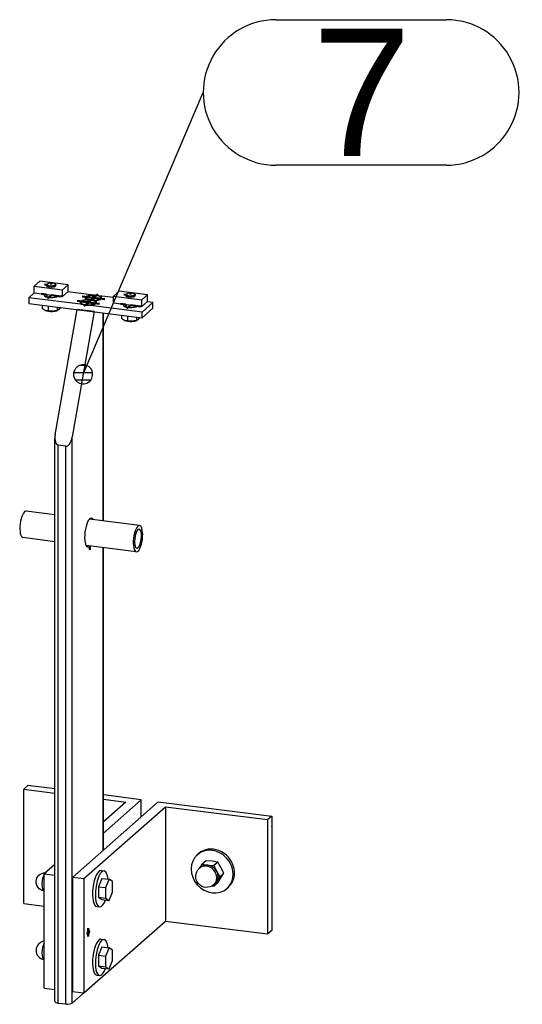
# Model space of a CAD drawing. Header units: millimetres. Extents: x 4464 to 5058, y 2900 to 3320.
# Tile 43 of 110: x 4743 to 4757, y 2981 to 3008. Entities that reach past the tile are written whole.
import ezdxf
from ezdxf.enums import TextEntityAlignment as Align

# ---------------------------------------------------------------- set-up
doc = ezdxf.new("R2010")
doc.units = ezdxf.units.MM
doc.linetypes.add('STRICHPUNKT2', pattern=[18.5, 10, -4, 0.5, -4])
doc.layers.get('0').update_dxf_attribs({"linetype": 'CONTINUOUS'})
for name, color, linetype in [('DIM49', 4, 'CONTINUOUS'), ('LE_GREEN', 3, 'CONTINUOUS'), ('LE_RED', 1, 'CONTINUOUS'), ('TXT_ALL', 7, 'CONTINUOUS')]:
    doc.layers.add(name, color=color, linetype=linetype)
doc.layers.add('LE_ALL', color=7, linetype='CONTINUOUS', lineweight=50)
doc.styles.add('ARIAL', font='arial.ttf')

# ---------------------------------------------------------------- blocks, each defined once
blk = doc.blocks.new('BALUSTER PROFIEL 80X15 R4_03333', base_point=(4745.053, 2994.597))
for p, q in [((4744.053, 2996.89), (4744.654, 3000.334)), ((4745.121, 3000.275), (4744.654, 3000.334)), ((4745.121, 3000.275), (4744.52, 2996.831)), ((4745.369, 2994.523), (4745.369, 3000.244)), ((4745.377, 2994.522), (4745.377, 3000.243)), ((4744.044, 2981.309), (4744.044, 2996.793)), ((4744.52, 2981.266), (4744.52, 2996.831)), ((4744.348, 2996.576), (4744.13, 2996.604)), ((4744.13, 2981.267), (4744.13, 2996.604)), ((4744.348, 2981.24), (4744.348, 2996.576)), ((4745.369, 2985.455), (4745.369, 2993.784)), ((4745.377, 2985.463), (4745.377, 2993.783)), ((4744.52, 2981.266), (4744.828, 2981.537)), ((4744.13, 2981.267), (4744.348, 2981.24))]:
    blk.add_line(p, q)
for centre, major_axis, ratio, start_param, end_param in [((4744.177, 2996.874), (-0.051, -0.27), 0.457637, 4.739885, 5.101252), ((4744.177, 2996.874), (-0.051, -0.27), 0.457637, 5.101252, 6.310682), ((4744.396, 2996.846), (-0.051, -0.27), 0.457637, 0.027496, 1.598293), ((4745.003, 2994.2), (-0.05, -0.397), 0.333333, 3.141593, 6.283185), ((4745.003, 2994.2), (-0.05, -0.397), 0.333333, 2.730455, 3.141593), ((4745.003, 2994.2), (-0.05, -0.397), 0.333333, 0, 0.411138), ((4744.177, 2981.309), (0.133, 0), 0.333333, 3.141593, 4.351022), ((4744.396, 2981.281), (0.133, 0), 0.333333, 4.351022, 5.921818)]:
    blk.add_ellipse(centre, major_axis=major_axis, ratio=ratio, start_param=start_param, end_param=end_param)
blk = doc.blocks.new('_03335', base_point=(4745.003, 2993.83))
at = {"layer": 'LE_ALL', "color": 1, "linetype": 'STRICHPUNKT2'}
blk.add_line((4745.003, 2993.83), (4745.003, 2993.728), dxfattribs=at)
blk = doc.blocks.new('_03334')
blk.add_blockref('_03335', (4745.003, 2993.83))
blk = doc.blocks.new('BALUSTER PROFIEL 80X15 R4_03332')
for name, p in [('BALUSTER PROFIEL 80X15 R4_03333', (4745.053, 2994.597)), ('_03334', (0, 0))]:
    blk.add_blockref(name, p)
blk = doc.blocks.new('Hoeklijn 200x100x10_03338', base_point=(4745.377, 2985.934))
for p, q in [((4743.303, 2987.248), (4743.185, 2987.144)), ((4743.185, 2987.144), (4744.044, 2987.036)), ((4743.185, 2984.001), (4743.185, 2987.144)), ((4744.044, 2987.154), (4743.303, 2987.248)), ((4746.421, 2986.855), (4745.377, 2986.986)), ((4745.377, 2986.868), (4745.992, 2986.79)), ((4745.377, 2985.934), (4746.421, 2986.855)), ((4745.992, 2986.79), (4745.377, 2986.249)), ((4746.421, 2986.384), (4746.421, 2986.855)), ((4744.044, 2985.073), (4743.753, 2984.816)), ((4743.753, 2984.816), (4744.044, 2984.779)), ((4743.753, 2981.673), (4743.753, 2984.816)), ((4743.185, 2984.001), (4743.753, 2983.93)), ((4743.753, 2981.673), (4744.044, 2981.636))]:
    blk.add_line(p, q)
blk = doc.blocks.new('Hoeklijn 200x100x10_03337')
blk.add_blockref('Hoeklijn 200x100x10_03338', (4745.377, 2985.934))
blk = doc.blocks.new('Hoeklijn 200x100x10_03340', base_point=(4744.951, 2983.128))
for p, q in [((4744.532, 2984.717), (4746.889, 2986.796)), ((4746.889, 2986.796), (4750.007, 2986.403)), ((4747.083, 2986.653), (4744.844, 2984.678)), ((4747.083, 2986.653), (4747.083, 2983.51)), ((4749.889, 2986.299), (4747.083, 2986.653)), ((4750.007, 2986.403), (4749.889, 2986.299)), ((4749.889, 2986.299), (4749.889, 2983.157)), ((4744.844, 2984.678), (4744.844, 2981.535)), ((4747.083, 2983.51), (4744.844, 2981.535)), ((4749.889, 2983.157), (4747.083, 2983.51)), ((4744.844, 2981.535), (4744.532, 2981.575))]:
    blk.add_line(p, q)
for points in [[(4750.007, 2986.403), (4750.007, 2983.26), (4749.889, 2983.157)], [(4744.844, 2984.678), (4744.532, 2984.717), (4744.532, 2981.575)]]:
    blk.add_lwpolyline(points)
for start_param, end_param in [(3.141593, 6.283185), (0, 3.141593)]:
    blk.add_ellipse((4744.962, 2983.211), major_axis=(-0.0104, -0.0827), ratio=0.333333, start_param=start_param, end_param=end_param)
blk = doc.blocks.new('_03342', base_point=(4744.934, 2983.214))
at = {"layer": 'LE_ALL', "color": 1, "linetype": 'STRICHPUNKT2'}
for p, q in [((4744.962, 2983.211), (4744.962, 2983.328)), ((4744.962, 2983.211), (4745.006, 2983.25)), ((4744.962, 2983.211), (4744.918, 2983.172)), ((4744.934, 2983.214), (4745.001, 2983.206)), ((4744.962, 2983.211), (4744.962, 2983.093))]:
    blk.add_line(p, q, dxfattribs=at)
blk = doc.blocks.new('_03341')
blk.add_blockref('_03342', (4744.934, 2983.214))
blk = doc.blocks.new('Hoeklijn 200x100x10_03339')
for name, p in [('Hoeklijn 200x100x10_03340', (4744.951, 2983.128)), ('_03341', (0, 0))]:
    blk.add_blockref(name, p)
blk = doc.blocks.new('Precisie buis 22x3_03344', base_point=(4746.295, 2993.768))
for p, q in [((4744.044, 2994.69), (4743.256, 2994.789)), ((4746.374, 2994.397), (4744.996, 2994.57)), ((4744.044, 2993.951), (4743.165, 2994.062)), ((4746.283, 2993.669), (4744.905, 2993.843))]:
    blk.add_line(p, q)
for centre, major_axis, start_param, end_param in [((4743.211, 2994.426), (-0.046, -0.364), 3.141593, 6.283185), ((4746.329, 2994.033), (-0.046, -0.364), 3.141593, 6.283185), ((4746.329, 2994.033), (-0.046, -0.364), 0, 3.141593), ((4746.329, 2994.033), (-0.033, -0.265), 3.141593, 6.283185), ((4746.329, 2994.033), (-0.033, -0.265), 0, 3.141593)]:
    blk.add_ellipse(centre, major_axis=major_axis, ratio=0.333333, start_param=start_param, end_param=end_param)
blk = doc.blocks.new('Precisie buis 22x3_03343')
blk.add_blockref('Precisie buis 22x3_03344', (4746.295, 2993.768))
blk = doc.blocks.new('153.1.100 100 x 5 50 x 47 PM6_03346', base_point=(4743.743, 3000.729))
for p, q in [((4743.477, 3000.789), (4743.328, 3000.658)), ((4745.115, 3000.73), (4744.403, 3000.819)), ((4744.932, 3000.604), (4744.947, 3000.595)), ((4745.142, 3000.719), (4745.115, 3000.73)), ((4745.117, 3000.572), (4745.138, 3000.578)), ((4745.249, 3000.713), (4745.218, 3000.709)), ((4745.66, 3000.661), (4745.249, 3000.713)), ((4746.446, 3000.265), (4744.955, 3000.453)), ((4746.741, 3000.525), (4746.446, 3000.265)), ((4746.741, 3000.368), (4746.446, 3000.108)), ((4746.741, 3000.525), (4746.585, 3000.544)), ((4746.741, 3000.368), (4746.741, 3000.525)), ((4746.446, 3000.108), (4746.446, 3000.265))]:
    blk.add_line(p, q)
for points in [[(4744.82, 3000.47), (4743.328, 3000.658), (4743.328, 3000.501), (4746.446, 3000.108)], [(4744.82, 3000.47), (4744.887, 3000.45), (4744.955, 3000.453)]]:
    blk.add_lwpolyline(points)
for centre, major_axis, start_param, end_param in [((4743.943, 3000.729), (0.2, 0), 2.761161, 3.141593), ((4743.943, 3000.729), (0.2, 0), 3.141593, 5.940882), ((4744.964, 3000.529), (0.228, 0), 1.712902, 3.50296), ((4745.105, 3000.654), (0.228, 0), 1.530478, 3.50296), ((4745.105, 3000.654), (0.228, 0), 3.50296, 3.847549), ((4745.105, 3000.654), (0.228, 0), 4.854494, 5.921818), ((4744.964, 3000.529), (0.228, 0), 5.921818, 6.989142), ((4745.105, 3000.654), (0.228, 0), 5.921818, 7.171566), ((4744.964, 3000.529), (0.228, 0), 3.50296, 4.029973), ((4744.964, 3000.529), (0.228, 0), 4.67207, 5.921818), ((4746.126, 3000.454), (0.2, 0), 2.761161, 3.141593), ((4746.126, 3000.454), (0.2, 0), 3.141593, 5.940882)]:
    blk.add_ellipse(centre, major_axis=major_axis, ratio=0.333333, start_param=start_param, end_param=end_param)
blk = doc.blocks.new('_03348', base_point=(4745.993, 3000.471))
at = {"layer": 'LE_ALL', "color": 1, "linetype": 'STRICHPUNKT2'}
for p, q in [((4743.81, 3000.746), (4743.663, 3000.764)), ((4743.943, 3000.729), (4743.837, 3000.635)), ((4743.943, 3000.729), (4744.224, 3000.693)), ((4744.964, 3000.529), (4744.657, 3000.568)), ((4745.105, 3000.654), (4744.798, 3000.692)), ((4744.964, 3000.529), (4745.08, 3000.631)), ((4744.964, 3000.623), (4744.964, 3000.505)), ((4745.105, 3000.654), (4744.989, 3000.551)), ((4745.105, 3000.654), (4745.222, 3000.756)), ((4745.105, 3000.748), (4745.105, 3000.63)), ((4745.105, 3000.654), (4745.413, 3000.615)), ((4744.964, 3000.529), (4744.848, 3000.427)), ((4744.964, 3000.529), (4745.271, 3000.49)), ((4745.993, 3000.471), (4745.845, 3000.489)), ((4746.126, 3000.454), (4746.02, 3000.36)), ((4746.126, 3000.454), (4746.407, 3000.418))]:
    blk.add_line(p, q, dxfattribs=at)
blk = doc.blocks.new('_03347')
blk.add_blockref('_03348', (4745.993, 3000.471))
blk = doc.blocks.new('153.1.100 100 x 5 50 x 47 PM6_03345')
for name, p in [('153.1.100 100 x 5 50 x 47 PM6_03346', (4743.743, 3000.729)), ('_03347', (0, 0))]:
    blk.add_blockref(name, p)
blk = doc.blocks.new('Carrosseriering (ISO 7093)-M10_03353', base_point=(4745.397, 2984.9))
for p, q in [((4745.319, 2984.909), (4745.397, 2984.9)), ((4745.194, 2983.917), (4745.272, 2983.907))]:
    blk.add_line(p, q)
at = {"layer": 'LE_GREEN'}
for centre, start_param, end_param in [((4745.256, 2984.413), 3.141593, 6.283185), ((4745.334, 2984.403), 3.141593, 6.283185), ((4745.334, 2984.403), 2.184704, 3.141593), ((4745.334, 2984.403), 0, 0.956889)]:
    blk.add_ellipse(centre, major_axis=(-0.062, -0.496), ratio=0.333333, start_param=start_param, end_param=end_param, dxfattribs=at)
blk = doc.blocks.new('Carrosseriering (ISO 7093)-M10_03352')
blk.add_blockref('Carrosseriering (ISO 7093)-M10_03353', (4745.397, 2984.9))
blk = doc.blocks.new('Hoge dopmoer (DIN 1587)-M10_03355', base_point=(4743.744, 2984.352))
blk.add_lwpolyline([(4743.744, 2984.352, -0.939221), (4743.775, 2984.85, -0.015668), (4743.791, 2984.849)], format="xyb")
blk.add_ellipse((4743.775, 2984.6), major_axis=(-0.031, -0.248), ratio=0.333333, start_param=3.762957, end_param=6.283185)
blk = doc.blocks.new('Hoge dopmoer (DIN 1587)-M10_03354')
blk.add_blockref('Hoge dopmoer (DIN 1587)-M10_03355', (4743.744, 2984.352))
blk = doc.blocks.new('Zeskant tapbout-M10x50 (DIN 933)_03357', base_point=(4745.24, 2984.465))
for p, q in [((4745.334, 2984.694), (4745.534, 2984.669)), ((4745.534, 2984.669), (4745.44, 2984.44)), ((4745.24, 2984.465), (4745.44, 2984.44)), ((4745.24, 2984.175), (4745.334, 2984.113)), ((4745.334, 2984.113), (4745.534, 2984.088))]:
    blk.add_line(p, q)
for points in [[(4745.334, 2984.694), (4745.24, 2984.465), (4745.24, 2984.175), (4745.44, 2984.15)], [(4745.534, 2984.088), (4745.628, 2984.316), (4745.628, 2984.607), (4745.534, 2984.669)], [(4745.44, 2984.44), (4745.44, 2984.15), (4745.534, 2984.088)]]:
    blk.add_lwpolyline(points)
blk = doc.blocks.new('Zeskant tapbout-M10x50 (DIN 933)_03356')
blk.add_blockref('Zeskant tapbout-M10x50 (DIN 933)_03357', (4745.24, 2984.465))
blk = doc.blocks.new('Montage hoeklijn aan baluster_03350')
for name in ['Carrosseriering (ISO 7093)-M10_03352', 'Hoge dopmoer (DIN 1587)-M10_03354', 'Zeskant tapbout-M10x50 (DIN 933)_03356']:
    blk.add_blockref(name, (0, 0))
blk = doc.blocks.new('Carrosseriering (ISO 7093)-M10_03361', base_point=(4745.397, 2983.014))
for p, q in [((4745.319, 2983.024), (4745.397, 2983.014)), ((4745.194, 2982.032), (4745.272, 2982.022))]:
    blk.add_line(p, q)
at = {"layer": 'LE_GREEN'}
for centre, start_param, end_param in [((4745.256, 2982.528), 3.141593, 6.283185), ((4745.334, 2982.518), 3.141593, 6.283185), ((4745.334, 2982.518), 2.184704, 3.141593), ((4745.334, 2982.518), 0, 0.956889)]:
    blk.add_ellipse(centre, major_axis=(-0.062, -0.496), ratio=0.333333, start_param=start_param, end_param=end_param, dxfattribs=at)
blk = doc.blocks.new('Carrosseriering (ISO 7093)-M10_03360')
blk.add_blockref('Carrosseriering (ISO 7093)-M10_03361', (4745.397, 2983.014))
blk = doc.blocks.new('Hoge dopmoer (DIN 1587)-M10_03363', base_point=(4743.744, 2982.466))
blk.add_arc((4743.775, 2982.714), 0.25, 95.2148, -97.1808)
blk.add_ellipse((4743.775, 2982.714), major_axis=(-0.031, -0.248), ratio=0.333333, start_param=3.762957, end_param=6.283185)
blk = doc.blocks.new('Hoge dopmoer (DIN 1587)-M10_03362')
blk.add_blockref('Hoge dopmoer (DIN 1587)-M10_03363', (4743.744, 2982.466))
blk = doc.blocks.new('Zeskant tapbout-M10x50 (DIN 933)_03365', base_point=(4745.24, 2982.58))
for p, q in [((4745.334, 2982.808), (4745.534, 2982.783)), ((4745.534, 2982.783), (4745.44, 2982.555)), ((4745.24, 2982.58), (4745.44, 2982.555)), ((4745.24, 2982.29), (4745.334, 2982.228)), ((4745.334, 2982.228), (4745.534, 2982.202))]:
    blk.add_line(p, q)
for points in [[(4745.334, 2982.808), (4745.24, 2982.58), (4745.24, 2982.29), (4745.44, 2982.264)], [(4745.534, 2982.202), (4745.628, 2982.431), (4745.628, 2982.721), (4745.534, 2982.783)], [(4745.44, 2982.555), (4745.44, 2982.264), (4745.534, 2982.202)]]:
    blk.add_lwpolyline(points)
blk = doc.blocks.new('Zeskant tapbout-M10x50 (DIN 933)_03364')
blk.add_blockref('Zeskant tapbout-M10x50 (DIN 933)_03365', (4745.24, 2982.58))
blk = doc.blocks.new('Montage hoeklijn aan baluster_03358')
for name in ['Carrosseriering (ISO 7093)-M10_03360', 'Hoge dopmoer (DIN 1587)-M10_03362', 'Zeskant tapbout-M10x50 (DIN 933)_03364']:
    blk.add_blockref(name, (0, 0))
blk = doc.blocks.new('Carrosseriering M12 (ISO 7093 _ DIN 9021)_03369', base_point=(4748.816, 2984.452))
for p, q in [((4747.961, 2985.343), (4748, 2985.377)), ((4748.777, 2984.418), (4748.816, 2984.452))]:
    blk.add_line(p, q)
for centre, start_param, end_param in [((4748.369, 2984.88), 6.283185, 9.424778), ((4748.408, 2984.914), 6.283185, 9.424778), ((4748.369, 2984.88), 3.141593, 6.283185)]:
    blk.add_ellipse(centre, major_axis=(0.408, -0.463), ratio=0.881917, start_param=start_param, end_param=end_param)
blk = doc.blocks.new('Carrosseriering M12 (ISO 7093 _ DIN 9021)_03368')
blk.add_blockref('Carrosseriering M12 (ISO 7093 _ DIN 9021)_03369', (4748.816, 2984.452))
blk = doc.blocks.new('Hoge dopmoer (DIN 1587)-M12_03371', base_point=(4748.415, 2984.52))
for p, q in [((4748.203, 2985.18), (4748.094, 2985.083)), ((4748.369, 2985.163), (4748.203, 2985.18)), ((4748.527, 2985.139), (4748.369, 2985.163)), ((4748.053, 2985.001), (4748.018, 2984.97)), ((4748.027, 2984.978), (4748.094, 2985.083)), ((4748.094, 2985.083), (4748.251, 2985.059)), ((4748.251, 2985.059), (4748.418, 2985.043)), ((4748.495, 2984.604), (4748.418, 2984.477)), ((4748.58, 2984.739), (4748.495, 2984.604)), ((4748.527, 2984.573), (4748.612, 2984.708)), ((4748.689, 2984.835), (4748.58, 2984.739)), ((4748.612, 2984.708), (4748.689, 2984.835)), ((4748.418, 2984.477), (4748.36, 2984.482)), ((4748.527, 2984.573), (4748.418, 2984.477))]:
    blk.add_line(p, q)
blk.add_lwpolyline([(4748.689, 2984.835), (4748.612, 2984.991), (4748.527, 2985.139), (4748.418, 2985.043), (4748.495, 2984.887), (4748.58, 2984.739)])
blk.add_lwpolyline([(4748.45, 2984.551), (4748.415, 2984.52, -1), (4748.018, 2984.97)], format="xyb")
for centre, start_param, end_param in [((4748.216, 2984.745), 0, 3.141593), ((4748.251, 2984.776), 2.356194, 3.141593), ((4748.251, 2984.776), 1.308997, 2.356194), ((4748.251, 2984.776), 0.261799, 1.308997), ((4748.251, 2984.776), 6.283185, 6.544985)]:
    blk.add_ellipse(centre, major_axis=(0.198, -0.225), ratio=0.881917, start_param=start_param, end_param=end_param)
blk = doc.blocks.new('Hoge dopmoer (DIN 1587)-M12_03370')
blk.add_blockref('Hoge dopmoer (DIN 1587)-M12_03371', (4748.415, 2984.52))
blk = doc.blocks.new('Draadstang-M12x140_03373', base_point=(4750.007, 2986.108))
blk.add_ellipse((4749.866, 2986.2), major_axis=(0.112, -0.128), ratio=0.881917, start_param=0.306148, end_param=1.264648)
blk = doc.blocks.new('Draadstang-M12x140_03372')
blk.add_blockref('Draadstang-M12x140_03373', (4750.007, 2986.108))
blk = doc.blocks.new('Montage baluster_03366')
for name in ['Draadstang-M12x140_03372', 'Carrosseriering M12 (ISO 7093 _ DIN 9021)_03368', 'Hoge dopmoer (DIN 1587)-M12_03370']:
    blk.add_blockref(name, (0, 0))
blk = doc.blocks.new('Verzonken kopbout (DIN 7991_ISO 10642)-M6x20_03378', base_point=(4745.165, 3000.67))
for p, q in [((4744.905, 3000.631), (4744.905, 3000.654)), ((4745.093, 3000.631), (4745.093, 3000.679)), ((4745.165, 3000.641), (4745.165, 3000.67)), ((4745.305, 3000.631), (4745.305, 3000.654))]:
    blk.add_line(p, q)
blk.add_lwpolyline([(4745.165, 3000.67), (4745.093, 3000.679), (4745.033, 3000.663), (4745.046, 3000.637), (4745.118, 3000.628), (4745.178, 3000.645)], close=True)
for centre, start_param, end_param in [((4745.105, 3000.654), 0, 3.141593), ((4745.105, 3000.654), 3.141593, 6.283185), ((4745.105, 3000.631), 3.141593, 3.422522), ((4745.105, 3000.631), 6.002256, 6.283185)]:
    blk.add_ellipse(centre, major_axis=(0.2, 0), ratio=0.333333, start_param=start_param, end_param=end_param)
blk = doc.blocks.new('Verzonken kopbout (DIN 7991_ISO 10642)-M6x20_03377')
blk.add_blockref('Verzonken kopbout (DIN 7991_ISO 10642)-M6x20_03378', (4745.165, 3000.67))
blk = doc.blocks.new('Verzonken kopbout (DIN 7991_ISO 10642)-M6x20_03380', base_point=(4745.024, 3000.545))
for p, q in [((4744.764, 3000.506), (4744.764, 3000.529)), ((4744.952, 3000.507), (4744.952, 3000.554)), ((4745.024, 3000.516), (4745.024, 3000.545)), ((4745.164, 3000.506), (4745.164, 3000.529))]:
    blk.add_line(p, q)
blk.add_lwpolyline([(4745.024, 3000.545), (4744.952, 3000.554), (4744.892, 3000.538), (4744.905, 3000.513), (4744.977, 3000.504), (4745.036, 3000.52)], close=True)
for centre, start_param, end_param in [((4744.964, 3000.529), 0, 3.141593), ((4744.964, 3000.529), 3.141593, 6.283185), ((4744.964, 3000.506), 3.141593, 3.422522), ((4744.964, 3000.506), 6.002256, 6.283185)]:
    blk.add_ellipse(centre, major_axis=(0.2, 0), ratio=0.333333, start_param=start_param, end_param=end_param)
blk = doc.blocks.new('Verzonken kopbout (DIN 7991_ISO 10642)-M6x20_03379')
blk.add_blockref('Verzonken kopbout (DIN 7991_ISO 10642)-M6x20_03380', (4745.024, 3000.545))
blk = doc.blocks.new('Montage strip op baluster_03376')
for name in ['Verzonken kopbout (DIN 7991_ISO 10642)-M6x20_03379', 'Verzonken kopbout (DIN 7991_ISO 10642)-M6x20_03377']:
    blk.add_blockref(name, (0, 0))
blk = doc.blocks.new('1011-2 Moerblok M8 SMALL_03383', base_point=(4743.81, 3000.996))
for p, q in [((4743.63, 3001.113), (4743.477, 3000.977)), ((4744.41, 3001.014), (4743.63, 3001.113)), ((4743.477, 3000.789), (4743.477, 3000.977)), ((4743.477, 3000.977), (4744.257, 3000.879)), ((4744.257, 3000.879), (4744.41, 3001.014)), ((4744.257, 3000.691), (4744.257, 3000.879)), ((4744.41, 3000.826), (4744.41, 3001.014)), ((4743.477, 3000.789), (4744.257, 3000.691)), ((4744.257, 3000.691), (4744.41, 3000.826))]:
    blk.add_line(p, q)
at = {"layer": 'LE_RED'}
blk.add_ellipse((4743.943, 3000.996), major_axis=(0.133, 0), ratio=0.333333, start_param=3.141593, end_param=5.658796, dxfattribs=at)
blk = doc.blocks.new('DIN 13-M8_03385', base_point=(4743.81, 3000.996))
at = {"layer": 'LE_RED'}
blk.add_ellipse((4743.943, 3000.996), major_axis=(0.133, 0), ratio=0.333333, start_param=3.141593, end_param=5.658796, dxfattribs=at)
blk = doc.blocks.new('DIN 13-M8_03384')
blk.add_blockref('DIN 13-M8_03385', (4743.81, 3000.996))
blk = doc.blocks.new('_03387', base_point=(4743.943, 3001.059))
at = {"layer": 'LE_ALL', "color": 1, "linetype": 'STRICHPUNKT2'}
for p, q in [((4743.812, 3001.013), (4743.756, 3001.019)), ((4743.943, 3001.059), (4743.943, 3001.024))]:
    blk.add_line(p, q, dxfattribs=at)
blk = doc.blocks.new('_03386')
blk.add_blockref('_03387', (4743.943, 3001.059))
blk = doc.blocks.new('1011-2 Moerblok M8 SMALL_03382')
for name, p in [('1011-2 Moerblok M8 SMALL_03383', (4743.81, 3000.996)), ('_03386', (0, 0)), ('DIN 13-M8_03384', (0, 0))]:
    blk.add_blockref(name, p)
blk = doc.blocks.new('Zeskant tapbout-M8x16 (DIN 933)_03389', base_point=(4744.19, 3000.387))
for p, q in [((4743.697, 3000.454), (4743.697, 3000.36)), ((4743.772, 3000.311), (4743.697, 3000.36)), ((4743.855, 3000.295), (4743.776, 3000.309)), ((4743.855, 3000.434), (4743.855, 3000.295)), ((4743.978, 3000.284), (4743.855, 3000.295)), ((4744.102, 3000.403), (4744.102, 3000.309))]:
    blk.add_line(p, q)
blk.add_lwpolyline([(4744.19, 3000.387), (4744.146, 3000.329), (4744.123, 3000.314), (4744.102, 3000.309), (4743.978, 3000.284)])
for centre, major_axis, start_param, end_param in [((4743.943, 3001.024), (0.113, 0), 0, 3.141593), ((4743.943, 3001.024), (0.113, 0), 3.141593, 6.283185), ((4743.943, 3000.355), (0.217, 0), 3.827423, 4.874621), ((4743.943, 3000.355), (0.217, 0), 4.874621, 5.624127)]:
    blk.add_ellipse(centre, major_axis=major_axis, ratio=0.333333, start_param=start_param, end_param=end_param)
blk = doc.blocks.new('GEWINDE_03391', base_point=(4744.077, 3001.005))
for p, q in [((4743.819, 3001.021), (4743.837, 3001.038)), ((4744.068, 3001.021), (4744.049, 3001.038)), ((4743.81, 3000.679), (4743.81, 3000.747)), ((4744.077, 3000.679), (4744.077, 3000.713))]:
    blk.add_line(p, q)
for start_param, end_param in [(2.780226, 3.141593), (3.141593, 6.283185), (0, 0.361367)]:
    blk.add_ellipse((4743.943, 3001.005), major_axis=(0.133, 0), ratio=0.333333, start_param=start_param, end_param=end_param)
at = {"layer": 'LE_RED'}
for p, q in [((4743.83, 3000.996), (4743.83, 3001.024)), ((4744.057, 3000.996), (4744.057, 3001.024)), ((4743.83, 3000.674), (4743.83, 3000.744)), ((4744.057, 3000.674), (4744.057, 3000.716))]:
    blk.add_line(p, q, dxfattribs=at)
for start_param, end_param in [(2.780226, 3.141593), (3.141593, 4.351022), (0.946407, 2.780226), (4.351022, 5.658796)]:
    blk.add_ellipse((4743.943, 3001.024), major_axis=(0.113, 0), ratio=0.333333, start_param=start_param, end_param=end_param, dxfattribs=at)
blk = doc.blocks.new('GEWINDE_03390')
blk.add_blockref('GEWINDE_03391', (4744.077, 3001.005))
blk = doc.blocks.new('Zeskant tapbout-M8x16 (DIN 933)_03388')
for name, p in [('Zeskant tapbout-M8x16 (DIN 933)_03389', (4744.19, 3000.387)), ('GEWINDE_03390', (0, 0))]:
    blk.add_blockref(name, p)
blk = doc.blocks.new('Montage handregel_03381')
for name in ['1011-2 Moerblok M8 SMALL_03382', 'Zeskant tapbout-M8x16 (DIN 933)_03388']:
    blk.add_blockref(name, (0, 0))
blk = doc.blocks.new('1011-2 Moerblok M8 SMALL_03394', base_point=(4745.993, 3000.721))
for p, q in [((4745.813, 3000.838), (4745.66, 3000.702)), ((4746.592, 3000.739), (4745.813, 3000.838)), ((4745.66, 3000.514), (4745.66, 3000.702)), ((4745.66, 3000.702), (4746.439, 3000.604)), ((4746.439, 3000.604), (4746.592, 3000.739)), ((4746.439, 3000.416), (4746.439, 3000.604)), ((4746.592, 3000.551), (4746.592, 3000.739)), ((4745.66, 3000.514), (4746.439, 3000.416)), ((4746.439, 3000.416), (4746.592, 3000.551))]:
    blk.add_line(p, q)
at = {"layer": 'LE_RED'}
blk.add_ellipse((4746.126, 3000.721), major_axis=(0.133, 0), ratio=0.333333, start_param=3.141593, end_param=5.658796, dxfattribs=at)
blk = doc.blocks.new('DIN 13-M8_03396', base_point=(4745.993, 3000.721))
at = {"layer": 'LE_RED'}
blk.add_ellipse((4746.126, 3000.721), major_axis=(0.133, 0), ratio=0.333333, start_param=3.141593, end_param=5.658796, dxfattribs=at)
blk = doc.blocks.new('DIN 13-M8_03395')
blk.add_blockref('DIN 13-M8_03396', (4745.993, 3000.721))
blk = doc.blocks.new('_03398', base_point=(4746.126, 3000.784))
at = {"layer": 'LE_ALL', "color": 1, "linetype": 'STRICHPUNKT2'}
for p, q in [((4745.995, 3000.738), (4745.939, 3000.745)), ((4746.126, 3000.784), (4746.126, 3000.749))]:
    blk.add_line(p, q, dxfattribs=at)
blk = doc.blocks.new('_03397')
blk.add_blockref('_03398', (4746.126, 3000.784))
blk = doc.blocks.new('1011-2 Moerblok M8 SMALL_03393')
for name, p in [('1011-2 Moerblok M8 SMALL_03394', (4745.993, 3000.721)), ('_03397', (0, 0)), ('DIN 13-M8_03395', (0, 0))]:
    blk.add_blockref(name, p)
blk = doc.blocks.new('Zeskant tapbout-M8x16 (DIN 933)_03400', base_point=(4746.373, 3000.112))
for p, q in [((4745.879, 3000.179), (4745.879, 3000.085)), ((4745.955, 3000.036), (4745.879, 3000.085)), ((4746.038, 3000.02), (4745.958, 3000.034)), ((4746.038, 3000.159), (4746.038, 3000.02)), ((4746.161, 3000.009), (4746.038, 3000.02)), ((4746.285, 3000.128), (4746.285, 3000.034))]:
    blk.add_line(p, q)
blk.add_lwpolyline([(4746.373, 3000.112), (4746.329, 3000.054), (4746.305, 3000.039), (4746.285, 3000.034), (4746.161, 3000.009)])
for centre, major_axis, start_param, end_param in [((4746.126, 3000.749), (0.113, 0), 0, 3.141593), ((4746.126, 3000.749), (0.113, 0), 3.141593, 6.283185), ((4746.126, 3000.08), (0.217, 0), 3.827423, 4.874621), ((4746.126, 3000.08), (0.217, 0), 4.874621, 5.624127)]:
    blk.add_ellipse(centre, major_axis=major_axis, ratio=0.333333, start_param=start_param, end_param=end_param)
blk = doc.blocks.new('GEWINDE_03402', base_point=(4746.259, 3000.73))
for p, q in [((4746.001, 3000.746), (4746.02, 3000.763)), ((4746.251, 3000.746), (4746.232, 3000.763)), ((4745.993, 3000.404), (4745.993, 3000.472)), ((4746.259, 3000.404), (4746.259, 3000.438))]:
    blk.add_line(p, q)
for start_param, end_param in [(2.780226, 3.141593), (3.141593, 6.283185), (0, 0.361367)]:
    blk.add_ellipse((4746.126, 3000.73), major_axis=(0.133, 0), ratio=0.333333, start_param=start_param, end_param=end_param)
at = {"layer": 'LE_RED'}
for p, q in [((4746.013, 3000.721), (4746.013, 3000.749)), ((4746.239, 3000.721), (4746.239, 3000.749)), ((4746.013, 3000.399), (4746.013, 3000.469)), ((4746.239, 3000.399), (4746.239, 3000.441))]:
    blk.add_line(p, q, dxfattribs=at)
for start_param, end_param in [(2.780226, 3.141593), (3.141593, 4.351022), (0.946407, 2.780226), (4.351022, 5.658796)]:
    blk.add_ellipse((4746.126, 3000.749), major_axis=(0.113, 0), ratio=0.333333, start_param=start_param, end_param=end_param, dxfattribs=at)
blk = doc.blocks.new('GEWINDE_03401')
blk.add_blockref('GEWINDE_03402', (4746.259, 3000.73))
blk = doc.blocks.new('Zeskant tapbout-M8x16 (DIN 933)_03399')
for name, p in [('Zeskant tapbout-M8x16 (DIN 933)_03400', (4746.373, 3000.112)), ('GEWINDE_03401', (0, 0))]:
    blk.add_blockref(name, p)
blk = doc.blocks.new('Montage handregel_03392')
for name in ['1011-2 Moerblok M8 SMALL_03393', 'Zeskant tapbout-M8x16 (DIN 933)_03399']:
    blk.add_blockref(name, (0, 0))
blk = doc.blocks.new('Montage_03349')
for name in ['Montage handregel_03381', 'Montage handregel_03392', 'Montage strip op baluster_03376', 'Montage baluster_03366', 'Montage hoeklijn aan baluster_03350', 'Montage hoeklijn aan baluster_03358']:
    blk.add_blockref(name, (0, 0))
blk = doc.blocks.new('SHAPE_06192', base_point=(4744.821, 2998.553))
at = {"layer": 'DIM49', "color": 3}
for p, q in [((4750.124, 3008.302), (4754.812, 3008.302)), ((4744.821, 2998.553), (4748.124, 3006.302)), ((4754.812, 3004.302), (4750.124, 3004.302)), ((4744.93, 2998.791), (4744.712, 2998.791)), ((4745.08, 2998.591), (4744.561, 2998.591)), ((4745.029, 2998.391), (4744.613, 2998.391))]:
    blk.add_line(p, q, dxfattribs=at)
blk.add_lwpolyline([(4744.784, 2998.292), (4744.852, 2998.291), (4744.919, 2998.308), (4744.979, 2998.342), (4745.028, 2998.39), (4745.063, 2998.449), (4745.081, 2998.516), (4745.082, 2998.584), (4745.065, 2998.651), (4745.031, 2998.711), (4744.983, 2998.76), (4744.924, 2998.795), (4744.858, 2998.813), (4744.789, 2998.814), (4744.723, 2998.797), (4744.663, 2998.763), (4744.614, 2998.715), (4744.579, 2998.656), (4744.56, 2998.59), (4744.559, 2998.521), (4744.577, 2998.454), (4744.61, 2998.395), (4744.658, 2998.345), (4744.718, 2998.31)], close=True, dxfattribs=at)
for centre, start_param, end_param in [((4750.124, 3006.302), 1.570796, 4.712389), ((4754.812, 3006.302), 4.712389, 7.853982)]:
    blk.add_ellipse(centre, major_axis=(2, 0), ratio=1, start_param=start_param, end_param=end_param, dxfattribs=at)
at = {"layer": 'TXT_ALL', "style": 'ARIAL'}
blk.add_text('7', height=3.5, dxfattribs=at).set_placement((4751.124, 3006.302), align=Align.MIDDLE_LEFT)
blk = doc.blocks.new('Tussen baluster_03331')
for name, p in [('SHAPE_06192', (4744.821, 2998.553)), ('Montage_03349', (0, 0)), ('153.1.100 100 x 5 50 x 47 PM6_03345', (0, 0)), ('BALUSTER PROFIEL 80X15 R4_03332', (0, 0)), ('Precisie buis 22x3_03343', (0, 0)), ('Hoeklijn 200x100x10_03337', (0, 0)), ('Hoeklijn 200x100x10_03339', (0, 0))]:
    blk.add_blockref(name, p)
blk = doc.blocks.new('_A3D0207_02745')
blk.add_blockref('Tussen baluster_03331', (0, 0))
blk = doc.blocks.new('_ANS0207_02744')
blk.add_blockref('_A3D0207_02745', (0, 0))

msp = doc.modelspace()

# ---------------------------------------------------------------- block references
msp.add_blockref('_ANS0207_02744', (0, 0))

doc.saveas('drawing.dxf')
